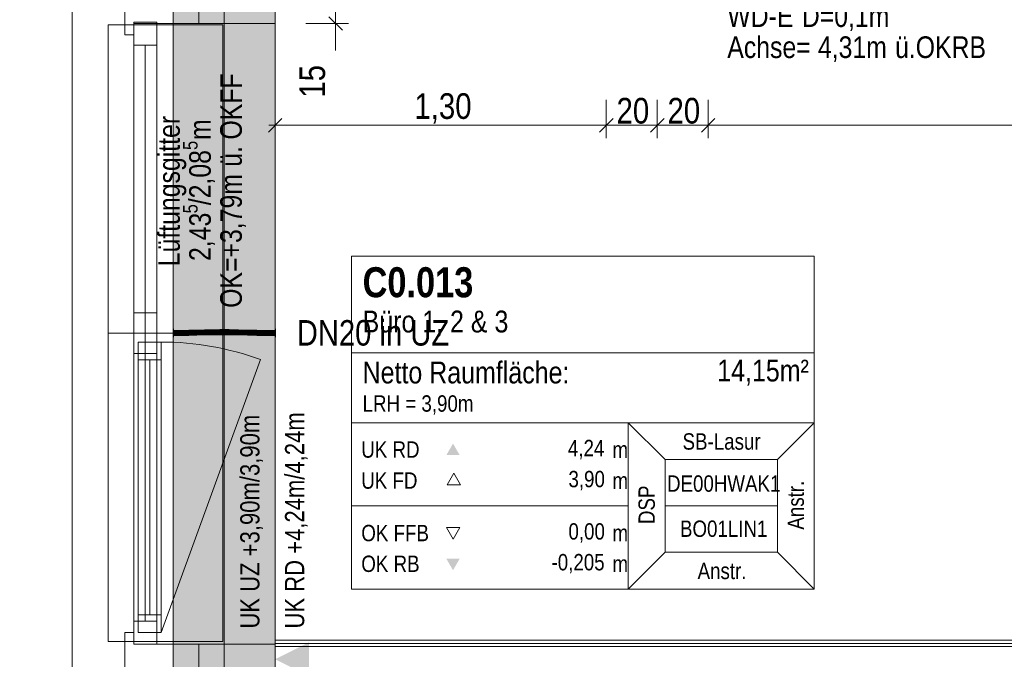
# Model space of a CAD drawing. Extents: x -500 to 300, y 62 to 1162.
# Tile 50 of 90: x -318 to -241, y 718 to 768. Entities that reach past the tile are written whole.
import ezdxf
from ezdxf.lldxf.tags import DXFTag

# ---------------------------------------------------------------- set-up
doc = ezdxf.new("R2010")
doc.units = 0
doc.layers.get('0').update_dxf_attribs({"lineweight": 13})
for name, color, linetype, lineweight, true_color in [('00 -Bauelemente -Dämmung innen', 7, 'Continuous', 9, 0xff7fe6), ('00 -Bauelemente -Gipskarton', 7, 'Continuous', 9, 0xff7fe6), ('00_Beschriftung UZ', 3, 'Continuous', 35, 0x00ff00), ('30 -33 Aussenwände- 7 Fassade_ Elemente', 7, 'Continuous', 9, 0x00aacc), ('30 -34 Innenwände- 11 Durchbruch', 4, 'Continuous', 9, 0x00ffff), ('30 -34 Innenwände- 2 nichttragend', 7, 'Continuous', 18, 0xff7fe6), ('30 -35 Decken- 1 Konstruktion-Träger- Stahlbeton', 7, 'Continuous', 13, 0x33aa00), ('70 -72 Beschriftung- 1 Beschriftung allgemein', 7, 'Continuous', 9, 0xff6633), ('70 -72 Beschriftung- 2 Beschriftung Bauteile', 7, 'Continuous', 9, 0x9999ff), ('70 -75 Raumstempel- 1 Raumstempel', 7, 'Continuous', 25, 0xff6600), ('70 -76 Bemaßung- 2 Allgemein', 9, 'Continuous', 5, 0x808080), ('E_Leerrohr 20', 7, 'Continuous', 13, 0xcc0099), ('E_Leerrohr 20-Shading', 7, 'Continuous', 13, 0xcc0099), ('iwb_Schraffur_Unterzug', 7, 'Continuous', 5, 0xffffcc)]:
    doc.layers.add(name, color=color, linetype=linetype, lineweight=lineweight, true_color=true_color)
doc.layers.add('70 -71 Achsen- 1 Gebäudeachsen', color=7, linetype='STRICHPUNKT2-A06G93K98I', lineweight=18)
doc.layers.add('Detailelementbeschriftung', color=7, linetype='Continuous', lineweight=9)
doc.styles.get("Standard").update_dxf_attribs({"font": 'ARIALN.TTF'})
tags = doc.linetypes.add('fein_strichliert-A06G93KA8I', pattern=[4, 1, -2, 1]).pattern_tags.tags
tags[8:9] = [DXFTag(74, 4), DXFTag(75, 0), DXFTag(340, '0'), DXFTag(46, 0.0), DXFTag(50, 0.0), DXFTag(44, 0.0), DXFTag(45, 0.0)]
tags[6:7] = [DXFTag(74, 4), DXFTag(75, 0), DXFTag(340, '0'), DXFTag(46, 0.0), DXFTag(50, 0.0), DXFTag(44, 0.0), DXFTag(45, 0.0)]
tags[4:5] = [DXFTag(74, 4), DXFTag(75, 0), DXFTag(340, '0'), DXFTag(46, 0.0), DXFTag(50, 0.0), DXFTag(44, 0.0), DXFTag(45, 0.0)]
tags = doc.linetypes.add('STRICHPUNKT2', pattern=[12.7, 6.35, -3.175, 0, -3.175]).pattern_tags.tags
tags[10:11] = [DXFTag(74, 4), DXFTag(75, 0), DXFTag(340, '0'), DXFTag(46, 0.0), DXFTag(50, 0.0), DXFTag(44, 0.0), DXFTag(45, 0.0)]
tags[8:9] = [DXFTag(74, 4), DXFTag(75, 0), DXFTag(340, '0'), DXFTag(46, 0.0), DXFTag(50, 0.0), DXFTag(44, 0.0), DXFTag(45, 0.0)]
tags[6:7] = [DXFTag(74, 4), DXFTag(75, 0), DXFTag(340, '0'), DXFTag(46, 0.0), DXFTag(50, 0.0), DXFTag(44, 0.0), DXFTag(45, 0.0)]
tags[4:5] = [DXFTag(74, 4), DXFTag(75, 0), DXFTag(340, '0'), DXFTag(46, 0.0), DXFTag(50, 0.0), DXFTag(44, 0.0), DXFTag(45, 0.0)]
tags = doc.linetypes.add('STRICHPUNKT2-A06G93K98I', pattern=[12.7, 6.35, -3.175, 0, -3.175]).pattern_tags.tags
tags[10:11] = [DXFTag(74, 4), DXFTag(75, 0), DXFTag(340, '0'), DXFTag(46, 0.0), DXFTag(50, 0.0), DXFTag(44, 0.0), DXFTag(45, 0.0)]
tags[8:9] = [DXFTag(74, 4), DXFTag(75, 0), DXFTag(340, '0'), DXFTag(46, 0.0), DXFTag(50, 0.0), DXFTag(44, 0.0), DXFTag(45, 0.0)]
tags[6:7] = [DXFTag(74, 4), DXFTag(75, 0), DXFTag(340, '0'), DXFTag(46, 0.0), DXFTag(50, 0.0), DXFTag(44, 0.0), DXFTag(45, 0.0)]
tags[4:5] = [DXFTag(74, 4), DXFTag(75, 0), DXFTag(340, '0'), DXFTag(46, 0.0), DXFTag(50, 0.0), DXFTag(44, 0.0), DXFTag(45, 0.0)]

# ---------------------------------------------------------------- blocks, each defined once
blk = doc.blocks.new('Shading-A06G93J78I', base_point=(-301.913, 743.078))
at = {"layer": 'E_Leerrohr 20-Shading', "color": 223, "true_color": 0xc67fb4}
for points in [[(-305.68, 743.301), (-305.681, 743.359), (-306.287, 743.299), (-306.287, 743.353)], [(-306.287, 743.295), (-305.68, 743.3), (-306.287, 743.299), (-305.68, 743.301)], [(-306.287, 742.953), (-305.675, 742.962), (-306.287, 743.012), (-305.676, 743.017)], [(-306.287, 742.953), (-305.675, 742.959), (-305.675, 742.962)], [(-305.073, 743.314), (-305.075, 743.372), (-305.68, 743.301), (-305.681, 743.359)], [(-305.68, 743.3), (-305.073, 743.313), (-305.68, 743.301), (-305.073, 743.314)], [(-305.065, 742.985), (-305.066, 743.031), (-305.675, 742.962), (-305.676, 743.017)], [(-305.675, 742.959), (-305.064, 742.972), (-305.675, 742.962), (-305.065, 742.985)], [(-304.465, 743.331), (-304.467, 743.39), (-305.073, 743.313), (-305.075, 743.372)], [(-304.456, 743.015), (-304.457, 743.048), (-305.065, 742.985), (-305.066, 743.031)], [(-305.064, 742.972), (-304.455, 742.99), (-305.065, 742.985), (-304.456, 743.015)], [(-304.467, 743.39), (-304.465, 743.331), (-304.026, 743.403), (-304.026, 743.386)], [(-304.026, 743.386), (-304.465, 743.331), (-304.025, 743.346), (-304.095, 743.342)], [(-304.456, 743.015), (-304.023, 743.037), (-304.457, 743.048), (-304.023, 743.061)], [(-304.456, 743.015), (-304.455, 742.99), (-304.023, 743.037), (-304.022, 743.003)], [(-304.095, 743.342), (-303.856, 743.349), (-303.856, 743.354)], [(-304.026, 743.386), (-303.858, 743.408), (-304.026, 743.403)], [(-303.858, 743.408), (-304.026, 743.386), (-303.856, 743.354), (-304.025, 743.346)], [(-304.023, 743.037), (-303.848, 743.046), (-304.023, 743.061), (-303.849, 743.066)], [(-304.022, 743.003), (-303.847, 743.008), (-304.023, 743.037), (-303.848, 743.046)], [(-303.247, 743.38), (-303.248, 743.423), (-303.856, 743.354), (-303.858, 743.408)], [(-303.856, 743.349), (-303.247, 743.364), (-303.856, 743.354), (-303.247, 743.38)], [(-303.241, 743.072), (-303.241, 743.081), (-303.848, 743.046), (-303.849, 743.066)], [(-303.847, 743.008), (-303.24, 743.023), (-303.848, 743.046), (-303.241, 743.072)], [(-302.636, 743.393), (-302.636, 743.43), (-303.247, 743.38), (-303.248, 743.423)], [(-303.247, 743.364), (-302.636, 743.372), (-303.247, 743.38), (-302.636, 743.393)], [(-303.241, 743.072), (-302.635, 743.085), (-303.241, 743.081), (-302.635, 743.087)], [(-303.24, 743.023), (-302.635, 743.03), (-303.241, 743.072), (-302.635, 743.085)], [(-302.636, 743.393), (-302.27, 743.39), (-302.636, 743.43), (-302.269, 743.429)], [(-302.636, 743.372), (-301.909, 743.369), (-302.636, 743.393), (-301.909, 743.388)], [(-302.635, 743.089), (-302.635, 743.087), (-302.467, 743.088), (-302.576, 743.086)], [(-302.438, 743.088), (-302.635, 743.089), (-302.467, 743.088)], [(-302.635, 743.087), (-302.635, 743.085), (-302.576, 743.086)], [(-302.275, 743.083), (-302.576, 743.086), (-302.275, 743.082), (-302.635, 743.085)], [(-302.275, 743.082), (-302.635, 743.085), (-302.275, 743.082)], [(-302.275, 743.082), (-302.635, 743.085), (-302.276, 743.029), (-302.635, 743.03)], [(-302.576, 743.086), (-302.355, 743.087), (-302.467, 743.088)], [(-302.576, 743.086), (-302.275, 743.083), (-302.355, 743.087), (-302.275, 743.086)], [(-302.275, 743.083), (-302.576, 743.086), (-302.275, 743.083)], [(-302.355, 743.087), (-302.438, 743.088), (-302.467, 743.088)], [(-302.059, 743.084), (-302.438, 743.088), (-302.355, 743.087)], [(-301.912, 743.083), (-301.912, 743.086), (-302.438, 743.088)], [(-302.275, 743.086), (-302.355, 743.087), (-302.275, 743.086)], [(-301.913, 743.078), (-302.275, 743.082), (-301.913, 743.027), (-302.276, 743.029)], [(-302.275, 743.083), (-301.913, 743.08), (-302.275, 743.086)], [(-301.913, 743.08), (-302.275, 743.086), (-302.275, 743.086)], [(-301.913, 743.08), (-301.912, 743.083), (-302.275, 743.086), (-302.059, 743.084)], [(-302.202, 743.082), (-302.275, 743.083), (-302.275, 743.082)], [(-302.202, 743.082), (-302.275, 743.082), (-301.913, 743.078), (-302.275, 743.082)], [(-302.27, 743.39), (-301.909, 743.388), (-302.269, 743.429), (-301.909, 743.427)], [(-301.913, 743.078), (-301.913, 743.08), (-302.202, 743.082)], [(-301.912, 743.083), (-301.913, 743.08), (-301.19, 743.058), (-301.585, 743.069)], [(-301.913, 743.08), (-301.913, 743.078), (-301.585, 743.069)], [(-301.913, 743.078), (-301.913, 743.027), (-301.19, 743.056), (-301.191, 743.014)], [(-301.913, 743.078), (-301.19, 743.056), (-301.585, 743.069)], [(-301.912, 743.083), (-301.189, 743.063), (-301.912, 743.086), (-301.189, 743.07)], [(-301.189, 743.07), (-301.189, 743.072), (-301.912, 743.086)], [(-301.912, 743.083), (-301.19, 743.058), (-301.189, 743.063)], [(-301.183, 743.364), (-301.182, 743.414), (-301.909, 743.388), (-301.909, 743.427)], [(-301.909, 743.369), (-301.183, 743.355), (-301.909, 743.388), (-301.183, 743.364)], [(-301.585, 743.069), (-301.19, 743.056), (-301.19, 743.058)], [(-301.19, 743.056), (-301.191, 743.014), (-300.896, 743.043)], [(-300.896, 743.043), (-301.191, 743.014), (-300.466, 743.024), (-300.467, 742.995)], [(-300.826, 743.05), (-301.189, 743.063), (-300.871, 743.046), (-301.19, 743.058)], [(-301.19, 743.058), (-301.19, 743.056), (-300.871, 743.046), (-300.896, 743.043)], [(-301.189, 743.07), (-300.759, 743.057), (-301.189, 743.072), (-300.733, 743.06)], [(-300.733, 743.06), (-300.727, 743.06), (-301.189, 743.072)], [(-300.826, 743.05), (-300.759, 743.057), (-301.189, 743.063), (-301.189, 743.07)], [(-301.183, 743.364), (-301.053, 743.359), (-301.182, 743.414), (-300.732, 743.349)], [(-301.183, 743.355), (-300.684, 743.342), (-301.183, 743.364)], [(-301.182, 743.414), (-300.732, 743.349), (-300.456, 743.395), (-300.457, 743.341)], [(-300.732, 743.349), (-301.053, 743.359), (-300.693, 743.343), (-300.747, 743.345)], [(-300.871, 743.046), (-300.896, 743.043), (-300.466, 743.031), (-300.466, 743.024)], [(-300.466, 743.037), (-300.826, 743.05), (-300.466, 743.031), (-300.871, 743.046)], [(-300.466, 743.037), (-300.465, 743.048), (-300.826, 743.05), (-300.759, 743.057)], [(-300.759, 743.057), (-300.598, 743.056), (-300.733, 743.06)], [(-300.759, 743.057), (-300.465, 743.048), (-300.598, 743.056), (-300.465, 743.051)], [(-300.747, 743.345), (-300.684, 743.342), (-300.693, 743.343)], [(-300.598, 743.056), (-300.727, 743.06), (-300.733, 743.06)], [(-300.457, 743.341), (-300.732, 743.349), (-300.458, 743.337), (-300.693, 743.343)], [(-300.465, 743.051), (-300.465, 743.053), (-300.727, 743.06)], [(-300.693, 743.343), (-300.684, 743.342), (-300.458, 743.337), (-300.458, 743.336)], [(-300.466, 743.024), (-300.467, 742.995), (-299.741, 742.99), (-299.741, 742.975)], [(-299.741, 743.01), (-299.74, 743.025), (-300.466, 743.037), (-300.465, 743.048)], [(-299.741, 743.01), (-300.466, 743.037), (-299.741, 743.002), (-300.466, 743.031)], [(-300.466, 743.031), (-300.466, 743.024), (-299.741, 743.002), (-299.741, 742.99)], [(-299.74, 743.026), (-299.74, 743.034), (-300.465, 743.051), (-300.465, 743.053)], [(-299.74, 743.025), (-299.74, 743.026), (-300.465, 743.048), (-300.465, 743.051)], [(-300.457, 743.341), (-300.458, 743.337), (-299.733, 743.318), (-299.733, 743.316)], [(-300.458, 743.337), (-300.458, 743.336), (-299.733, 743.316)], [(-299.733, 743.318), (-299.732, 743.375), (-300.457, 743.341), (-300.456, 743.395)], [(-299.014, 742.988), (-299.74, 743.025), (-299.741, 743.01)], [(-299.014, 742.988), (-299.741, 743.01), (-299.014, 742.979), (-299.741, 743.002)], [(-299.741, 743.002), (-299.741, 742.99), (-299.014, 742.979), (-299.015, 742.964)], [(-299.741, 742.99), (-299.741, 742.975), (-299.015, 742.964), (-299.015, 742.96)], [(-299.014, 743.006), (-299.014, 743.018), (-299.74, 743.026), (-299.74, 743.034)], [(-299.15, 743.01), (-299.74, 743.026), (-299.74, 743.025)], [(-299.014, 742.988), (-299.014, 743.006), (-299.74, 743.025), (-299.15, 743.01)], [(-299.01, 743.301), (-299.009, 743.36), (-299.733, 743.318), (-299.732, 743.375)], [(-299.733, 743.316), (-299.01, 743.301), (-299.733, 743.318)], [(-299.014, 742.979), (-299.015, 742.964), (-298.287, 742.968), (-298.287, 742.953)], [(-299.015, 742.964), (-299.015, 742.96), (-298.287, 742.953)], [(-298.287, 742.998), (-298.287, 743.012), (-299.014, 743.006), (-299.014, 743.018)], [(-298.287, 742.998), (-299.014, 743.006), (-298.287, 742.977), (-299.014, 742.988)], [(-298.287, 742.977), (-299.014, 742.988), (-298.287, 742.968), (-299.014, 742.979)], [(-298.287, 743.295), (-298.287, 743.353), (-299.01, 743.301), (-299.009, 743.36)]]:
    blk.add_solid(points, dxfattribs=at)
at = {"layer": 'E_Leerrohr 20-Shading', "color": 231, "true_color": 0xe17fc9}
for points in [[(-305.678, 743.159), (-305.68, 743.3), (-306.287, 743.153), (-306.287, 743.295)], [(-305.678, 743.155), (-305.678, 743.159), (-306.287, 743.153)], [(-306.287, 743.012), (-305.676, 743.017), (-306.287, 743.153), (-305.678, 743.155)], [(-305.073, 743.304), (-305.073, 743.313), (-305.68, 743.3)], [(-305.678, 743.159), (-305.07, 743.172), (-305.68, 743.3), (-305.073, 743.304)], [(-305.069, 743.159), (-305.07, 743.172), (-305.678, 743.155), (-305.678, 743.159)], [(-305.678, 743.155), (-305.678, 743.15), (-305.069, 743.159), (-305.069, 743.14)], [(-305.678, 743.15), (-305.676, 743.017), (-305.069, 743.14), (-305.066, 743.031)], [(-304.461, 743.19), (-304.465, 743.331), (-305.07, 743.172), (-305.073, 743.313)], [(-304.46, 743.164), (-304.461, 743.19), (-305.069, 743.159), (-305.07, 743.172)], [(-305.069, 743.159), (-305.069, 743.14), (-304.46, 743.164), (-304.459, 743.128)], [(-305.069, 743.14), (-305.066, 743.031), (-304.459, 743.128), (-304.457, 743.048)], [(-304.461, 743.19), (-304.095, 743.342), (-304.465, 743.331)], [(-304.095, 743.342), (-304.461, 743.19), (-304.025, 743.341), (-304.024, 743.203)], [(-304.46, 743.164), (-304.024, 743.203), (-304.461, 743.19)], [(-304.46, 743.164), (-303.851, 743.169), (-304.024, 743.203), (-303.852, 743.204)], [(-304.46, 743.164), (-304.459, 743.128), (-303.851, 743.169), (-303.85, 743.115)], [(-304.459, 743.128), (-304.457, 743.048), (-303.85, 743.115), (-303.849, 743.066)], [(-303.856, 743.337), (-303.856, 743.349), (-304.095, 743.342)], [(-304.024, 743.203), (-303.853, 743.208), (-304.025, 743.341), (-303.856, 743.337)], [(-303.852, 743.204), (-303.853, 743.208), (-304.024, 743.203)], [(-303.246, 743.326), (-303.247, 743.364), (-303.856, 743.337), (-303.856, 743.349)], [(-303.856, 743.337), (-303.853, 743.208), (-303.246, 743.326), (-303.244, 743.224)], [(-303.853, 743.208), (-303.244, 743.223), (-303.244, 743.224)], [(-303.244, 743.209), (-303.244, 743.223), (-303.852, 743.204), (-303.853, 743.208)], [(-303.851, 743.169), (-303.243, 743.174), (-303.852, 743.204), (-303.244, 743.209)], [(-303.851, 743.169), (-303.85, 743.115), (-303.243, 743.174), (-303.242, 743.104)], [(-303.85, 743.115), (-303.849, 743.066), (-303.242, 743.104), (-303.241, 743.081)], [(-302.636, 743.321), (-302.636, 743.372), (-303.246, 743.326), (-303.247, 743.364)], [(-303.246, 743.326), (-303.244, 743.224), (-302.636, 743.321), (-302.636, 743.237)], [(-302.636, 743.237), (-303.244, 743.224), (-302.636, 743.234), (-303.244, 743.223)], [(-303.244, 743.223), (-302.636, 743.23), (-302.636, 743.234)], [(-302.635, 743.211), (-302.636, 743.23), (-303.244, 743.209), (-303.244, 743.223)], [(-303.243, 743.174), (-302.635, 743.176), (-303.244, 743.209), (-302.635, 743.211)], [(-302.635, 743.176), (-303.243, 743.174), (-302.635, 743.102), (-303.242, 743.117)], [(-303.242, 743.117), (-303.242, 743.104), (-302.635, 743.102), (-302.635, 743.099)], [(-303.242, 743.104), (-303.241, 743.081), (-302.635, 743.099), (-302.635, 743.089)], [(-301.91, 743.323), (-301.909, 743.369), (-302.636, 743.321), (-302.636, 743.372)], [(-302.271, 743.322), (-302.636, 743.321), (-302.272, 743.242), (-302.636, 743.237)], [(-302.272, 743.238), (-302.272, 743.242), (-302.636, 743.234), (-302.636, 743.237)], [(-302.272, 743.229), (-302.272, 743.238), (-302.636, 743.23), (-302.636, 743.234)], [(-302.635, 743.211), (-302.272, 743.229), (-302.636, 743.23)], [(-302.635, 743.211), (-301.911, 743.206), (-302.272, 743.229), (-301.911, 743.224)], [(-302.635, 743.211), (-302.635, 743.176), (-302.439, 743.209), (-302.439, 743.176)], [(-302.438, 743.1), (-302.439, 743.176), (-302.635, 743.102), (-302.635, 743.176)], [(-302.438, 743.1), (-302.635, 743.102), (-302.531, 743.099)], [(-302.635, 743.102), (-302.635, 743.099), (-302.531, 743.099)], [(-302.438, 743.1), (-302.635, 743.099), (-302.438, 743.088), (-302.635, 743.089)], [(-302.439, 743.176), (-301.911, 743.175), (-302.439, 743.209), (-301.911, 743.206)], [(-301.911, 743.175), (-302.439, 743.176), (-301.912, 743.101), (-302.438, 743.1)], [(-301.912, 743.101), (-302.438, 743.1), (-301.912, 743.086), (-302.438, 743.088)], [(-301.91, 743.323), (-302.271, 743.322), (-301.911, 743.246), (-302.272, 743.242)], [(-301.911, 743.246), (-302.272, 743.242), (-301.911, 743.227), (-302.272, 743.229)], [(-301.911, 743.224), (-301.911, 743.227), (-302.272, 743.229)], [(-301.911, 743.175), (-301.912, 743.101), (-301.187, 743.171), (-301.188, 743.111)], [(-301.912, 743.101), (-301.912, 743.086), (-301.188, 743.111), (-301.189, 743.072)], [(-301.91, 743.323), (-301.911, 743.246), (-301.183, 743.333), (-301.185, 743.25)], [(-301.185, 743.25), (-301.911, 743.246), (-301.186, 743.219), (-301.911, 743.227)], [(-301.911, 743.227), (-301.186, 743.214), (-301.186, 743.219)], [(-301.186, 743.21), (-301.186, 743.214), (-301.911, 743.224), (-301.911, 743.227)], [(-301.911, 743.206), (-301.186, 743.196), (-301.911, 743.224), (-301.186, 743.21)], [(-301.911, 743.175), (-301.187, 743.171), (-301.911, 743.206), (-301.186, 743.196)], [(-301.183, 743.333), (-301.183, 743.355), (-301.91, 743.323), (-301.909, 743.369)], [(-301.188, 743.111), (-301.189, 743.072), (-300.726, 743.119), (-300.727, 743.06)], [(-300.726, 743.168), (-301.187, 743.171), (-300.726, 743.119), (-301.188, 743.111)], [(-301.186, 743.196), (-301.187, 743.171), (-300.726, 743.188), (-300.726, 743.168)], [(-301.041, 743.251), (-301.185, 743.25), (-301.167, 743.219), (-301.186, 743.219)], [(-301.186, 743.214), (-300.461, 743.199), (-301.167, 743.219), (-300.475, 743.208)], [(-301.186, 743.219), (-301.186, 743.214), (-301.167, 743.219)], [(-300.725, 743.202), (-301.186, 743.214), (-300.725, 743.199), (-301.186, 743.21)], [(-300.461, 743.199), (-301.186, 743.214), (-300.725, 743.202)], [(-301.186, 743.21), (-301.186, 743.196), (-300.725, 743.199), (-300.726, 743.188)], [(-301.183, 743.333), (-301.185, 743.25), (-300.684, 743.342), (-301.041, 743.251)], [(-300.684, 743.342), (-301.183, 743.355), (-301.183, 743.333)], [(-300.475, 743.208), (-300.543, 743.252), (-301.167, 743.219), (-301.041, 743.251)], [(-300.543, 743.252), (-300.684, 743.342), (-301.041, 743.251)], [(-300.726, 743.119), (-300.727, 743.06), (-300.463, 743.124), (-300.465, 743.053)], [(-300.726, 743.168), (-300.462, 743.166), (-300.725, 743.202), (-300.461, 743.195)], [(-300.726, 743.168), (-300.726, 743.119), (-300.462, 743.166), (-300.463, 743.124)], [(-300.725, 743.202), (-300.461, 743.195), (-300.461, 743.199)], [(-300.458, 743.336), (-300.684, 743.342), (-300.46, 743.252), (-300.543, 743.252)], [(-300.46, 743.252), (-300.543, 743.252), (-300.461, 743.208), (-300.475, 743.208)], [(-300.475, 743.208), (-300.461, 743.199), (-300.461, 743.208)], [(-300.463, 743.124), (-300.465, 743.053), (-299.737, 743.138), (-299.74, 743.034)], [(-300.462, 743.166), (-300.463, 743.124), (-299.737, 743.16), (-299.737, 743.138)], [(-299.737, 743.16), (-299.737, 743.175), (-300.462, 743.166), (-300.461, 743.195)], [(-300.46, 743.252), (-300.461, 743.208), (-299.735, 743.253), (-299.736, 743.196)], [(-300.461, 743.208), (-300.461, 743.199), (-299.736, 743.196), (-299.736, 743.193)], [(-300.461, 743.195), (-299.737, 743.175), (-300.461, 743.199), (-299.736, 743.193)], [(-299.735, 743.253), (-299.733, 743.316), (-300.46, 743.252), (-300.458, 743.336)], [(-299.737, 743.138), (-299.74, 743.034), (-299.012, 743.149), (-299.014, 743.018)], [(-299.737, 743.175), (-299.012, 743.16), (-299.736, 743.193), (-299.011, 743.188)], [(-299.012, 743.16), (-299.737, 743.175), (-299.737, 743.17)], [(-299.737, 743.16), (-299.012, 743.155), (-299.737, 743.17), (-299.012, 743.16)], [(-299.737, 743.16), (-299.737, 743.138), (-299.012, 743.155), (-299.012, 743.149)], [(-299.736, 743.193), (-299.011, 743.188), (-299.735, 743.253), (-299.01, 743.256)], [(-299.01, 743.256), (-299.01, 743.301), (-299.735, 743.253), (-299.733, 743.316)], [(-299.012, 743.149), (-299.014, 743.018), (-298.287, 743.153), (-298.287, 743.012)], [(-299.012, 743.16), (-298.287, 743.153), (-299.011, 743.188), (-298.287, 743.188)], [(-298.287, 743.153), (-299.012, 743.16), (-299.012, 743.155)], [(-299.012, 743.155), (-299.012, 743.149), (-298.287, 743.153)], [(-298.287, 743.188), (-298.287, 743.295), (-299.011, 743.188), (-299.01, 743.301)]]:
    blk.add_solid(points, dxfattribs=at)
blk = doc.blocks.new('Shading-A06G93J98I', base_point=(-299.075, 743.109))
at = {"layer": 'E_Leerrohr 20-Shading', "color": 213, "true_color": 0xd67fc0}
for points in [[(-299.075, 743.353), (-299.075, 743.153), (-298.287, 743.353), (-298.287, 743.153)], [(-298.287, 743.153), (-299.075, 743.153), (-298.287, 743.104), (-299.075, 743.109)], [(-299.075, 743.109), (-299.075, 742.953), (-298.287, 743.104), (-298.287, 742.953)], [(-298.287, 743.483), (-298.287, 743.153), (-298.275, 743.483), (-298.275, 743.153)], [(-298.275, 743.153), (-298.287, 743.153), (-298.275, 743.088), (-298.287, 743.088)], [(-298.275, 742.943), (-298.275, 743.088), (-298.287, 742.943), (-298.287, 743.088)], [(-298.275, 742.882), (-298.275, 742.943), (-298.287, 742.882), (-298.287, 742.943)], [(-298.287, 742.882), (-298.287, 742.823), (-298.275, 742.882), (-298.275, 742.823)]]:
    blk.add_solid(points, dxfattribs=at)
blk = doc.blocks.new('Shading-A06G93JB8I', base_point=(-306.287, 742.953))
at = {"layer": 'E_Leerrohr 20-Shading', "color": 213, "true_color": 0xd67fc0}
for points in [[(-306.287, 743.153), (-306.287, 743.483), (-306.299, 743.153), (-306.299, 743.483)], [(-306.287, 743.088), (-306.287, 743.153), (-306.299, 743.088), (-306.299, 743.153)], [(-306.299, 743.088), (-306.299, 742.932), (-306.287, 743.088), (-306.287, 742.932)], [(-306.299, 742.932), (-306.299, 742.823), (-306.287, 742.932), (-306.287, 742.823)], [(-305.499, 743.153), (-305.499, 743.353), (-306.287, 743.153), (-306.287, 743.353)], [(-306.287, 742.953), (-305.499, 742.953), (-306.287, 743.153), (-305.499, 743.149)], [(-305.499, 743.149), (-305.499, 743.153), (-306.287, 743.153)]]:
    blk.add_solid(points, dxfattribs=at)
blk = doc.blocks.new('Referenz-A06G93KB8I')
at = {"layer": '00 -Bauelemente -Dämmung innen', "color": 0, "linetype": 'Continuous', "lineweight": -2, "ltscale": 0.13}
blk.add_line((-298.299, 718.553), (-190.799, 718.553), dxfattribs=at)
at = {"layer": '00 -Bauelemente -Gipskarton', "color": 0, "linetype": 'Continuous', "lineweight": -2, "ltscale": 0.13}
for p, q in [((-298.299, 719.053), (-191.299, 719.053)), ((-298.299, 718.803), (-191.049, 718.803)), ((-298.299, 718.553), (-190.799, 718.553))]:
    blk.add_line(p, q, dxfattribs=at)
at = {"layer": '00_Beschriftung UZ', "color": 0, "lineweight": -2}
for points in [[(-300.969, 716.221), (-298.299, 717.553), (-300.968, 718.892)], [(-295.628, 716.221), (-298.299, 717.553), (-295.63, 718.892)]]:
    blk.add_solid(points, dxfattribs=at)
at = {"layer": '30 -33 Aussenwände- 7 Fassade_ Elemente', "color": 0, "linetype": 'Continuous', "lineweight": -2, "ltscale": 0.13}
for p, q in [((-314.239, 773.053), (-314.239, 766.553)), ((-310.099, 769.853), (-310.099, 766.553)), ((-304.299, 767.453), (-304.299, 769.853)), ((-298.299, 769.853), (-298.299, 767.453)), ((-298.299, 614.053), (-298.299, 769.853)), ((-309.399, 765.753), (-309.399, 767.553)), ((-309.399, 767.553), (-307.599, 767.553)), ((-309.399, 743.153), (-309.399, 767.553)), ((-309.399, 767.553), (-307.599, 767.553)), ((-309.399, 767.453), (-304.299, 767.453)), ((-309.399, 766.553), (-309.399, 767.453)), ((-307.599, 767.553), (-307.599, 743.153)), ((-307.599, 767.553), (-307.599, 765.753)), ((-298.299, 767.453), (-304.299, 767.453)), ((-314.239, 766.553), (-314.239, 610.853)), ((-310.099, 766.553), (-309.399, 766.553)), ((-307.599, 765.753), (-309.399, 765.753)), ((-308.499, 744.753), (-308.499, 765.753)), ((-309.399, 744.753), (-307.599, 744.753)), ((-309.399, 743.153), (-309.399, 744.753)), ((-307.599, 744.753), (-307.599, 743.153)), ((-307.599, 743.153), (-309.399, 743.153)), ((-309.399, 718.753), (-309.399, 743.153)), ((-309.399, 741.553), (-309.399, 743.153)), ((-307.599, 743.153), (-309.399, 743.153)), ((-307.599, 743.153), (-307.599, 718.753)), ((-307.599, 743.153), (-307.599, 741.553)), ((-309.049, 741.053), (-309.049, 742.453)), ((-309.049, 742.453), (-307.249, 742.453)), ((-309.049, 742.453), (-307.249, 742.453)), ((-309.049, 719.653), (-309.049, 742.453)), ((-307.249, 742.453), (-307.249, 741.053)), ((-307.249, 742.453), (-307.249, 719.653)), ((-307.599, 741.553), (-309.399, 741.553)), ((-307.249, 741.053), (-309.049, 741.053)), ((-308.149, 741.053), (-308.149, 721.053)), ((-309.399, 720.553), (-307.599, 720.553)), ((-309.399, 718.753), (-309.399, 720.553)), ((-309.049, 719.653), (-309.049, 721.053)), ((-309.049, 721.053), (-307.249, 721.053)), ((-307.599, 720.553), (-307.599, 718.753)), ((-307.249, 721.053), (-307.249, 719.653)), ((-310.099, 719.653), (-310.099, 715.453)), ((-309.399, 719.653), (-310.099, 719.653)), ((-309.399, 718.753), (-309.399, 719.653)), ((-307.249, 719.653), (-309.049, 719.653)), ((-307.249, 719.653), (-309.049, 719.653)), ((-304.299, 718.753), (-309.399, 718.753)), ((-307.599, 718.753), (-309.399, 718.753)), ((-307.599, 718.753), (-309.399, 718.753)), ((-304.299, 716.353), (-304.299, 718.753)), ((-304.299, 718.753), (-298.299, 718.753)), ((-304.299, 716.353), (-304.299, 718.753)), ((-298.299, 718.753), (-298.299, 716.353))]:
    blk.add_line(p, q, dxfattribs=at)
at = {"layer": '30 -33 Aussenwände- 7 Fassade_ Elemente', "color": 0, "lineweight": -2}
for p, q in [((-311.399, 767.353), (-309.399, 767.353)), ((-311.399, 718.953), (-311.399, 767.353)), ((-311.399, 743.153), (-311.399, 767.353)), ((-307.599, 767.353), (-309.399, 767.353)), ((-309.399, 767.353), (-309.399, 765.753)), ((-307.599, 765.753), (-307.599, 767.353)), ((-302.399, 767.353), (-307.599, 767.353)), ((-302.399, 718.953), (-302.399, 767.353)), ((-302.399, 743.153), (-302.399, 767.353)), ((-309.399, 720.553), (-309.399, 765.753)), ((-309.399, 744.753), (-309.399, 765.753)), ((-309.399, 765.753), (-307.599, 765.753)), ((-308.499, 765.753), (-308.499, 720.553)), ((-308.499, 765.753), (-308.499, 744.753)), ((-307.599, 765.753), (-307.599, 720.553)), ((-307.599, 765.753), (-307.599, 744.753)), ((-309.399, 743.153), (-309.399, 744.753)), ((-307.599, 744.753), (-309.399, 744.753)), ((-307.599, 744.753), (-307.599, 743.153)), ((-311.399, 743.153), (-309.399, 743.153)), ((-311.399, 718.953), (-311.399, 743.153)), ((-307.599, 743.153), (-309.399, 743.153)), ((-309.399, 743.153), (-309.399, 741.553)), ((-307.599, 743.153), (-302.399, 743.153)), ((-307.599, 741.553), (-307.599, 743.153)), ((-302.399, 718.953), (-302.399, 743.153)), ((-309.049, 742.453), (-307.249, 742.453)), ((-309.049, 741.053), (-309.049, 742.453)), ((-307.249, 742.453), (-307.249, 741.053)), ((-309.399, 741.553), (-307.599, 741.553)), ((-309.399, 720.553), (-309.399, 741.553)), ((-309.049, 741.053), (-307.249, 741.053)), ((-309.049, 721.053), (-309.049, 741.053)), ((-308.149, 721.053), (-308.149, 741.053)), ((-307.249, 741.053), (-307.249, 721.053)), ((-309.399, 718.953), (-309.399, 720.553)), ((-309.399, 720.553), (-307.599, 720.553)), ((-309.049, 719.653), (-309.049, 721.053)), ((-307.249, 721.053), (-309.049, 721.053)), ((-307.599, 720.553), (-307.599, 718.953)), ((-307.249, 721.053), (-307.249, 719.653)), ((-309.399, 718.953), (-311.399, 718.953)), ((-307.599, 718.953), (-309.399, 718.953)), ((-307.249, 719.653), (-309.049, 719.653)), ((-307.599, 718.953), (-302.399, 718.953))]:
    blk.add_line(p, q, dxfattribs=at)
at = {"layer": '30 -33 Aussenwände- 7 Fassade_ Elemente', "color": 0, "linetype": 'fein_strichliert-A06G93KA8I', "lineweight": -2, "ltscale": 0.13}
blk.add_line((-307.249, 719.653), (-299.451, 741.078), dxfattribs=at)
blk.add_ellipse((-307.249, 719.653), major_axis=(7.798, 21.425), ratio=1, start_param=0, end_param=0.349066, dxfattribs=at)
at = {"layer": '30 -34 Innenwände- 2 nichttragend', "color": 0, "linetype": 'Continuous', "lineweight": -2, "ltscale": 0.13}
for p, q in [((-298.299, 719.053), (-191.299, 719.053)), ((-298.299, 716.053), (-298.299, 719.053))]:
    blk.add_line(p, q, dxfattribs=at)
at = {"layer": '30 -35 Decken- 1 Konstruktion-Träger- Stahlbeton', "color": 0, "linetype": 'fein_strichliert-A06G93KA8I', "lineweight": -2, "ltscale": 0.13}
for p, q in [((-306.299, 995.453), (-306.299, 388.453)), ((-298.299, 995.453), (-298.299, 388.453))]:
    blk.add_line(p, q, dxfattribs=at)
at = {"layer": '70 -71 Achsen- 1 Gebäudeachsen', "color": 0, "linetype": 'STRICHPUNKT2-A06G93K98I', "lineweight": -2, "ltscale": 0.13}
blk.add_line((-302.299, 1084.393), (-302.299, 84.953), dxfattribs=at)
at = {"layer": '70 -75 Raumstempel- 1 Raumstempel', "color": 0, "lineweight": -2}
for p, q in [((-292.3, 749.193), (-292.3, 723.053)), ((-255.976, 749.193), (-292.3, 749.193)), ((-255.976, 723.053), (-255.976, 749.193)), ((-255.976, 741.598), (-292.3, 741.598)), ((-292.3, 736.123), (-270.571, 736.123)), ((-267.688, 733.226), (-270.571, 736.123)), ((-255.976, 736.123), (-270.571, 736.123)), ((-270.571, 736.123), (-270.571, 723.053)), ((-258.859, 733.226), (-255.976, 736.123)), ((-267.688, 725.951), (-267.688, 733.226)), ((-267.688, 733.226), (-258.859, 733.226)), ((-258.859, 725.951), (-258.859, 733.226)), ((-284.263, 732.163), (-284.786, 731.257)), ((-283.739, 731.257), (-284.263, 732.163)), ((-284.786, 731.257), (-283.739, 731.257)), ((-292.3, 729.588), (-270.571, 729.588)), ((-258.859, 729.588), (-267.688, 729.588)), ((-284.334, 726.984), (-284.857, 727.89)), ((-284.857, 727.89), (-283.811, 727.89)), ((-283.811, 727.89), (-284.334, 726.984)), ((-267.688, 725.951), (-270.571, 723.053)), ((-267.688, 725.951), (-258.859, 725.951)), ((-258.859, 725.951), (-255.976, 723.053)), ((-255.976, 723.053), (-292.3, 723.053))]:
    blk.add_line(p, q, dxfattribs=at)
for points in [[(-283.811, 733.578), (-284.334, 734.484), (-284.857, 733.578)], [(-283.811, 725.447), (-284.334, 724.541), (-284.857, 725.447)]]:
    blk.add_solid(points, dxfattribs=at)
at = {"layer": '70 -76 Bemaßung- 2 Allgemein', "color": 0, "linetype": 'Continuous', "lineweight": -2, "ltscale": 0.13}
for p, q in [((-293.552, 767.453), (-293.552, 770.453)), ((-293.552, 768.453), (-293.552, 766.393)), ((-294.083, 767.984), (-293.022, 766.923)), ((-295.895, 767.453), (-292.552, 767.453)), ((-293.552, 766.393), (-293.552, 765.333)), ((-298.299, 761.463), (-298.299, 758.463)), ((-272.299, 761.463), (-272.299, 758.463)), ((-272.299, 761.463), (-272.299, 758.463)), ((-268.299, 761.463), (-268.299, 758.463)), ((-268.299, 761.463), (-268.299, 758.463)), ((-264.299, 761.463), (-264.299, 758.463)), ((-264.299, 761.463), (-264.299, 758.463)), ((-298.829, 758.932), (-297.768, 759.993)), ((-271.768, 759.993), (-272.829, 758.932)), ((-272.829, 758.932), (-271.768, 759.993)), ((-267.768, 759.993), (-268.829, 758.932)), ((-268.829, 758.932), (-267.768, 759.993)), ((-264.829, 758.932), (-263.768, 759.993)), ((-263.768, 759.993), (-264.829, 758.932)), ((-298.799, 759.463), (-297.238, 759.463)), ((-273.359, 759.463), (-297.238, 759.463)), ((-271.799, 759.463), (-273.359, 759.463)), ((-272.799, 759.463), (-271.238, 759.463)), ((-269.359, 759.463), (-271.238, 759.463)), ((-267.799, 759.463), (-269.359, 759.463)), ((-268.799, 759.463), (-267.238, 759.463)), ((-265.359, 759.463), (-267.238, 759.463)), ((-263.799, 759.463), (-265.359, 759.463)), ((-264.799, 759.463), (-263.238, 759.463)), ((-198.109, 759.463), (-263.238, 759.463))]:
    blk.add_line(p, q, dxfattribs=at)
at = {"layer": '00_Beschriftung UZ', "color": 0, "linetype": 'ByBlock', "lineweight": -2, "ltscale": 0.13, "char_height": 1.51033, "attachment_point": 1, "rotation": 90}
for s, insert in [('{\\fArial Narrow;UK UZ +3,90m/3,90m}', (-301.039, 719.966)), ('{\\fArial Narrow;UK RD +4,24m/4,24m}', (-297.524, 719.967))]:
    blk.add_mtext(s, dxfattribs=dict(at, insert=insert))
at = {"layer": '30 -34 Innenwände- 11 Durchbruch', "color": 0, "linetype": 'Continuous', "lineweight": -2, "ltscale": 0.13, "char_height": 1.7, "attachment_point": 1}
for s, insert in [('{\\fArial Narrow;WD-E}', (-262.8, 768.877)), ('{\\fArial Narrow;D=0,1m}', (-256.948, 768.877)), ('{\\fArial Narrow;Achse=}', (-262.8, 766.442)), ('{\\fArial Narrow;4,31m}', (-255.686, 766.442)), ('{\\fArial Narrow;ü.OKRB}', (-249.63, 766.442))]:
    blk.add_mtext(s, dxfattribs=dict(at, insert=insert))
at = {"layer": '70 -72 Beschriftung- 1 Beschriftung allgemein', "color": 0, "linetype": 'Continuous', "lineweight": -2, "ltscale": 0.13, "attachment_point": 1, "rotation": 90}
for s, insert, char_height in [('{\\fArial Narrow;Lüftungsgitter}', (-307.483, 748.4), 1.7), ('{\\fArial Narrow;OKFF}', (-302.614, 758.343), 1.7), ('{\\fArial Narrow;m}', (-305.049, 758.306), 1.7), ('{\\fArial Narrow;/2,08}', (-305.049, 753.187), 1.7), ('{\\fArial Narrow;5}', (-305.522, 757.523), 1.13339), ('{\\fArial Narrow;ü.}', (-302.614, 756.2), 1.7), ('{\\fArial Narrow;OK=+3,79m}', (-302.614, 745.135), 1.7), ('{\\fArial Narrow;5}', (-305.522, 752.549), 1.13339), ('{\\fArial Narrow;2,43}', (-305.049, 748.813), 1.7)]:
    blk.add_mtext(s, dxfattribs=dict(at, insert=insert, char_height=char_height))
at = {"layer": '70 -72 Beschriftung- 2 Beschriftung Bauteile', "color": 0, "linetype": 'Continuous', "lineweight": -2, "ltscale": 0.13, "insert": (-318.179, 692.767), "char_height": 1.7, "attachment_point": 1, "rotation": 90}
blk.add_mtext('{\\fArial Narrow;Außenkante Aufkantung}', dxfattribs=at)
at = {"layer": '70 -75 Raumstempel- 1 Raumstempel', "color": 0, "linetype": 'Continuous', "lineweight": -2, "ltscale": 0.13, "attachment_point": 1}
for s, insert, char_height, rotation in [('{\\fArial Narrow|b1|i0;C0.013}', (-291.433, 748.322), 2.3536, 0), ('{\\fArial Narrow;Büro 1, 2 & 3}', (-291.433, 744.919), 1.71171, 0), ('{\\fArial Narrow;14,15m²}', (-263.588, 741.069), 1.71171, 0), ('{\\fArial Narrow;Netto Raumfläche:}', (-291.433, 740.918), 1.71171, 0), ('{\\fArial Narrow;LRH = 3,90m}', (-291.433, 738.27), 1.28378, 0), ('{\\fArial Narrow;SB-Lasur}', (-266.313, 735.291), 1.28378, 0), ('{\\fArial Narrow;UK RD}', (-291.535, 734.658), 1.28378, 0), ('{\\fArial Narrow;4,24}', (-275.311, 734.774), 1.28378, 0), ('{\\fArial Narrow;m}', (-271.815, 734.648), 1.28378, 0), ('{\\fArial Narrow;UK FD}', (-291.535, 732.224), 1.28378, 0), ('{\\fArial Narrow;3,90}', (-275.272, 732.34), 1.28378, 0), ('{\\fArial Narrow;Anstr.}', (-258.072, 727.73), 1.28378, 90), ('{\\fArial Narrow;m}', (-271.815, 732.214), 1.28378, 0), ('{\\fArial Narrow;DSP}', (-269.774, 728.166), 1.28378, 90), ('{\\fArial Narrow;DE00HWAK1}', (-267.532, 731.989), 1.28378, 0), ('{\\fArial Narrow;0,00}', (-275.272, 728.231), 1.28378, 0), ('{\\fArial Narrow;BO01LIN1}', (-266.515, 728.445), 1.28378, 0), ('{\\fArial Narrow;OK FFB}', (-291.535, 728.105), 1.28378, 0), ('{\\fArial Narrow;m}', (-271.815, 728.105), 1.28378, 0), ('{\\fArial Narrow;OK RB}', (-291.535, 725.691), 1.28378, 0), ('{\\fArial Narrow;-0,205}', (-276.6, 725.817), 1.28378, 0), ('{\\fArial Narrow;m}', (-271.815, 725.691), 1.28378, 0), ('{\\fArial Narrow;Anstr.}', (-265.132, 725.132), 1.28378, 0)]:
    blk.add_mtext(s, dxfattribs=dict(at, insert=insert, char_height=char_height, rotation=rotation))
at = {"layer": '70 -76 Bemaßung- 2 Allgemein', "color": 0, "linetype": 'Continuous', "lineweight": -2, "ltscale": 0.13, "insert": (-296.394, 761.63), "char_height": 2.01377, "attachment_point": 1, "rotation": 90}
blk.add_mtext('{\\fArial Narrow;15}', dxfattribs=at)
at = {"layer": '70 -76 Bemaßung- 2 Allgemein', "color": 0, "linetype": 'Continuous', "lineweight": -2, "ltscale": 0.13, "char_height": 2.01377, "attachment_point": 1}
for s, insert in [('{\\fArial Narrow;1,30}', (-287.367, 761.978)), ('{\\fArial Narrow;20}', (-271.495, 761.614)), ('{\\fArial Narrow;20}', (-267.495, 761.614))]:
    blk.add_mtext(s, dxfattribs=dict(at, insert=insert))
blk = doc.blocks.new('Referenz-A06G93KD8I')
at = {"layer": 'iwb_Schraffur_Unterzug', "linetype": 'Continuous', "ltscale": 0.13}
blk.add_hatch(color=256, dxfattribs=at).paths.add_polyline_path([(-302.298, 995.453), (-298.298, 995.453), (-298.298, 553.453), (-306.298, 553.453), (-306.298, 995.453)])
blk.add_solid([(-306.28, 223.382), (-306.28, 995.453), (-298.28, 223.382), (-298.28, 995.453)], dxfattribs=at)
blk = doc.blocks.new('Enddeckel-A06G93PP8I')
at = {"color": 0, "linetype": 'ByBlock', "lineweight": -2, "ltscale": 0.13}
for p, q in [((-306.287, 743.483), (-306.299, 743.483)), ((-306.299, 743.29), (-306.299, 743.483)), ((-306.299, 743.017), (-306.299, 743.29)), ((-306.299, 742.823), (-306.299, 743.017)), ((-306.287, 743.29), (-306.287, 743.483)), ((-305.499, 743.353), (-306.287, 743.353)), ((-306.287, 743.236), (-306.287, 743.353)), ((-306.287, 743.017), (-306.287, 743.29)), ((-306.287, 743.071), (-306.287, 743.236)), ((-306.287, 742.953), (-306.287, 743.071)), ((-306.287, 742.823), (-306.287, 743.017)), ((-306.287, 742.953), (-305.499, 742.953)), ((-305.499, 743.236), (-305.499, 743.353)), ((-305.499, 743.071), (-305.499, 743.236)), ((-305.499, 742.953), (-305.499, 743.071)), ((-306.299, 742.823), (-306.287, 742.823))]:
    blk.add_line(p, q, dxfattribs=at)
at = {"color": 0, "linetype": 'STRICHPUNKT2', "lineweight": 5, "ltscale": 0.13}
blk.add_line((-306.287, 743.153), (-305.499, 743.153), dxfattribs=at)
blk = doc.blocks.new('Enddeckel-A06G93PR8I')
at = {"color": 0, "linetype": 'ByBlock', "lineweight": -2, "ltscale": 0.13}
for p, q in [((-298.287, 743.353), (-299.075, 743.353)), ((-299.075, 743.353), (-299.075, 743.236)), ((-299.075, 743.236), (-299.075, 743.071)), ((-299.075, 743.071), (-299.075, 742.953)), ((-299.075, 742.953), (-298.287, 742.953)), ((-298.275, 743.483), (-298.287, 743.483)), ((-298.287, 743.483), (-298.287, 743.29)), ((-298.287, 743.353), (-298.287, 743.236)), ((-298.287, 743.29), (-298.287, 743.017)), ((-298.287, 743.236), (-298.287, 743.071)), ((-298.287, 743.071), (-298.287, 742.953)), ((-298.287, 743.017), (-298.287, 742.823)), ((-298.275, 743.483), (-298.275, 743.29)), ((-298.275, 743.29), (-298.275, 743.017)), ((-298.275, 743.017), (-298.275, 742.823)), ((-298.287, 742.823), (-298.275, 742.823))]:
    blk.add_line(p, q, dxfattribs=at)
at = {"color": 0, "linetype": 'STRICHPUNKT2', "lineweight": 5, "ltscale": 0.13}
blk.add_line((-298.287, 743.153), (-299.075, 743.153), dxfattribs=at)
blk = doc.blocks.new('Flexrohr-A06G93PT8I')
at = {"color": 0, "linetype": 'ByBlock', "lineweight": -2, "ltscale": 0.13}
for p, q in [((-305.681, 743.359), (-306.287, 743.353)), ((-306.287, 743.353), (-306.287, 742.953)), ((-305.675, 742.959), (-306.287, 742.953)), ((-306.285, 743.341), (-306.285, 742.965)), ((-305.887, 743.345), (-305.883, 742.969)), ((-305.075, 743.372), (-305.681, 743.359)), ((-305.064, 742.972), (-305.675, 742.959)), ((-305.489, 743.351), (-305.482, 742.975)), ((-305.09, 743.36), (-305.08, 742.984)), ((-304.467, 743.39), (-305.075, 743.372)), ((-304.455, 742.99), (-305.064, 742.972)), ((-304.691, 743.371), (-304.68, 742.995)), ((-303.858, 743.408), (-304.467, 743.39)), ((-303.847, 743.008), (-304.455, 742.99)), ((-304.291, 743.383), (-304.28, 743.007)), ((-303.891, 743.395), (-303.881, 743.019)), ((-303.248, 743.423), (-303.858, 743.408)), ((-303.24, 743.023), (-303.847, 743.008)), ((-303.49, 743.405), (-303.482, 743.029)), ((-302.636, 743.43), (-303.248, 743.423)), ((-302.635, 743.03), (-303.24, 743.023)), ((-303.089, 743.413), (-303.083, 743.037)), ((-302.687, 743.418), (-302.685, 743.042)), ((-301.909, 743.427), (-302.636, 743.43)), ((-301.913, 743.027), (-302.635, 743.03)), ((-302.285, 743.417), (-302.287, 743.041)), ((-301.191, 743.014), (-301.913, 743.027)), ((-301.182, 743.414), (-301.909, 743.427)), ((-301.884, 743.415), (-301.888, 743.039)), ((-301.483, 743.407), (-301.489, 743.031)), ((-300.467, 742.995), (-301.191, 743.014)), ((-300.456, 743.395), (-301.182, 743.414)), ((-301.082, 743.399), (-301.09, 743.023)), ((-300.681, 743.389), (-300.691, 743.013)), ((-299.741, 742.975), (-300.467, 742.995)), ((-299.732, 743.375), (-300.456, 743.395)), ((-300.281, 743.378), (-300.291, 743.002)), ((-299.882, 743.367), (-299.891, 742.991)), ((-299.015, 742.96), (-299.741, 742.975)), ((-299.009, 743.36), (-299.732, 743.375)), ((-299.483, 743.358), (-299.491, 742.982)), ((-299.084, 743.349), (-299.09, 742.973)), ((-298.287, 742.953), (-299.015, 742.96)), ((-298.287, 743.353), (-299.009, 743.36)), ((-298.685, 743.345), (-298.688, 742.969)), ((-298.287, 743.353), (-298.287, 742.953))]:
    blk.add_line(p, q, dxfattribs=at)
blk = doc.blocks.new('Einzeiliger Text-A06G93PV8I')
at = {"color": 0, "lineweight": -2, "insert": (-296.598, 744.173), "char_height": 2, "attachment_point": 1}
blk.add_mtext('{\\fArial Narrow;DN20 in UZ}', dxfattribs=at)

msp = doc.modelspace()

# ---------------------------------------------------------------- block references
at = {"color": 8, "lineweight": 13, "ltscale": 0.13, "true_color": 0x808080}
msp.add_blockref('Referenz-A06G93KB8I', (0, 0), dxfattribs=at)
at = {"color": 8, "lineweight": 25, "ltscale": 0.25, "true_color": 0x808080}
msp.add_blockref('Referenz-A06G93KD8I', (0, 0), dxfattribs=at)
at = {"layer": 'Detailelementbeschriftung', "ltscale": 0.13}
msp.add_blockref('Einzeiliger Text-A06G93PV8I', (0, 0), dxfattribs=at)
at = {"layer": 'E_Leerrohr 20'}
for name, p in [('Shading-A06G93JB8I', (-306.287, 742.953)), ('Shading-A06G93J78I', (-301.913, 743.078)), ('Shading-A06G93J98I', (-299.075, 743.109))]:
    msp.add_blockref(name, p, dxfattribs=at)
at = {"layer": 'E_Leerrohr 20', "ltscale": 0.13}
for name in ['Enddeckel-A06G93PP8I', 'Flexrohr-A06G93PT8I', 'Enddeckel-A06G93PR8I']:
    msp.add_blockref(name, (0, 0), dxfattribs=at)

doc.saveas('drawing.dxf')
